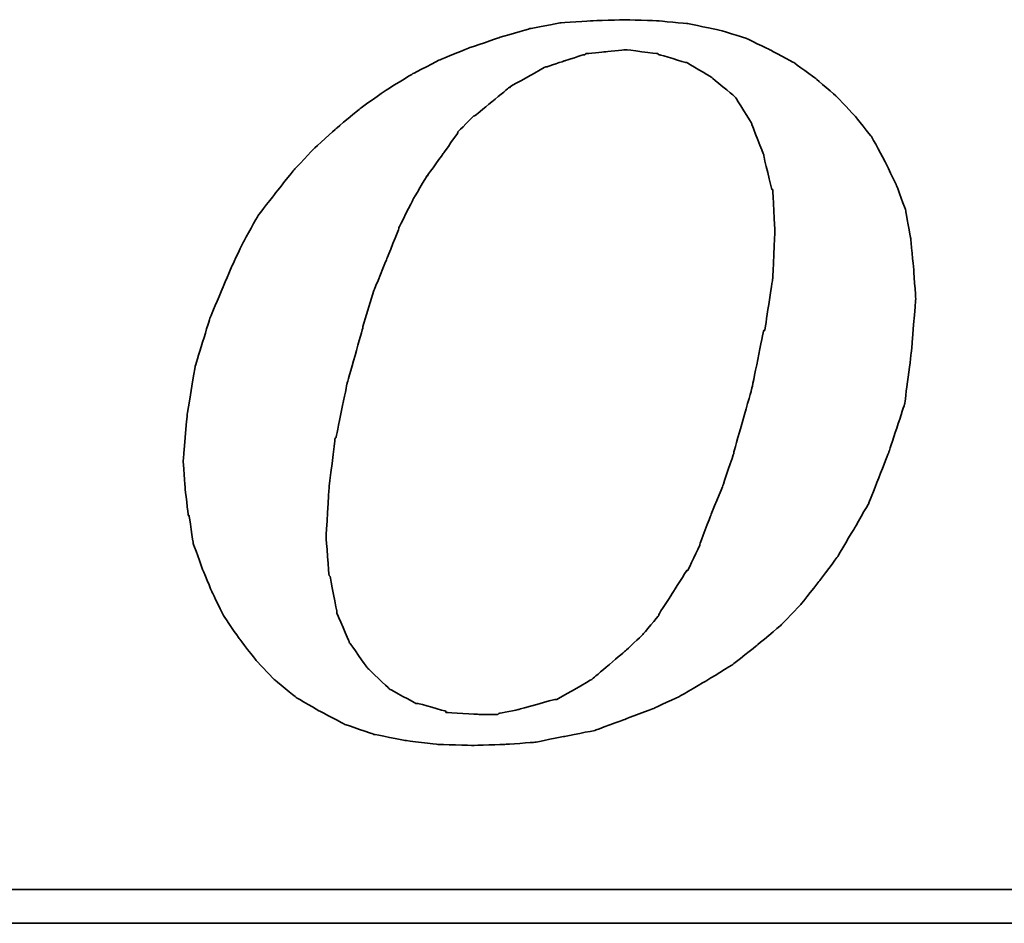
# Model space of a CAD drawing. Header units: millimetres. Extents: x -24 to 264, y 297 to 404.
# Tile 33 of 48: x 205.23 to 207.72, y 330.88 to 333.16. Entities that reach past the tile are written whole.
import ezdxf

# ---------------------------------------------------------------- set-up
doc = ezdxf.new("R2010")
doc.units = ezdxf.units.MM
doc.layers.add('DIM', color=4, linetype='Continuous')
doc.layers.add('layer 1', color=7, linetype='Continuous')

# ---------------------------------------------------------------- blocks, each defined once
blk = doc.blocks.new('TBI MOTION logo(完整正式版)')
at = {"layer": 'layer 1', "color": 22, "lineweight": 35}
for points, knots in [([(-11.34375, -6.98375), (-11.34375, -6.98375), (-10.91375, -7.43875), (-10.91375, -7.43875), (-10.91375, -7.43875), (-10.91375, -7.43875), (-10.38625, -7.87125), (-10.38625, -7.87125), (-10.38625, -7.87125), (-10.38625, -7.87125), (-9.81125, -8.20375), (-9.81125, -8.20375), (-9.81125, -8.20375), (-9.81125, -8.20375), (-9.21125, -8.51875), (-9.21125, -8.51875), (-9.21125, -8.51875), (-9.21125, -8.51875), (-8.51625, -8.75875), (-8.51625, -8.75875), (-8.51625, -8.75875), (-8.51625, -8.75875), (-7.77125, -8.90375), (-7.77125, -8.90375), (-7.77125, -8.90375), (-7.77125, -8.90375), (-6.97875, -8.99875), (-6.97875, -8.99875), (-6.97875, -8.99875), (-6.97875, -8.99875), (-6.14125, -9.02375), (-6.14125, -9.02375), (-6.14125, -9.02375), (-6.14125, -9.02375), (-5.37125, -8.99875), (-5.37125, -8.99875), (-5.37125, -8.99875), (-5.37125, -8.99875), (-4.65375, -8.94875), (-4.65375, -8.94875), (-4.65375, -8.94875), (-4.65375, -8.94875), (-3.93375, -8.80625), (-3.93375, -8.80625), (-3.93375, -8.80625), (-3.93375, -8.80625), (-3.21375, -8.66375), (-3.21375, -8.66375), (-3.21375, -8.66375), (-3.21375, -8.66375), (-2.49375, -8.39875), (-2.49375, -8.39875), (-2.49375, -8.39875), (-2.49375, -8.39875), (-1.79875, -8.13375), (-1.79875, -8.13375), (-1.79875, -8.13375), (-1.79875, -8.13375), (-1.17375, -7.84375), (-1.17375, -7.84375), (-1.17375, -7.84375), (-1.17375, -7.84375), (-0.52375, -7.46375), (-0.52375, -7.46375), (-0.52375, -7.46375), (-0.52375, -7.46375), (0.10124, -7.07875), (0.10124, -7.07875), (0.10124, -7.07875), (0.10124, -7.07875), (0.67625, -6.62375), (0.67625, -6.62375), (0.67625, -6.62375), (0.67625, -6.62375), (1.24874, -6.14375), (1.24874, -6.14375), (1.24874, -6.14375), (1.24874, -6.14375), (1.72874, -5.64125), (1.72874, -5.64125), (1.72874, -5.64125), (1.72874, -5.64125), (2.18624, -5.06375), (2.18624, -5.06375), (2.18624, -5.06375), (2.18624, -5.06375), (2.61625, -4.48874), (2.61625, -4.48874), (2.61625, -4.48874), (2.61625, -4.48874), (3.00125, -3.83874), (3.00125, -3.83874), (3.00125, -3.83874), (3.00125, -3.83874), (3.36124, -3.21374), (3.36124, -3.21374), (3.36124, -3.21374), (3.36124, -3.21374), (3.84374, -1.99125), (3.84374, -1.99125), (3.84374, -1.99125), (3.84374, -1.99125), (4.22625, -0.81875), (4.22625, -0.81875), (4.22625, -0.81875), (4.22625, -0.81875), (4.39125, 0.45624), (4.39125, 0.45624), (4.39125, 0.45624), (4.39125, 0.45624), (4.48874, 1.70124), (4.48874, 1.70124), (4.48874, 1.70124), (4.48874, 1.70124), (4.43874, 2.44625), (4.43874, 2.44625), (4.43874, 2.44625), (4.43874, 2.44625), (4.36874, 3.14125), (4.36874, 3.14125), (4.36874, 3.14125), (4.36874, 3.14125), (4.25125, 3.81125), (4.25125, 3.81125), (4.25125, 3.81125), (4.25125, 3.81125), (4.03124, 4.41125), (4.03124, 4.41125), (4.03124, 4.41125), (4.03124, 4.41125), (3.74374, 5.01125), (3.74374, 5.01125), (3.74374, 5.01125), (3.74374, 5.01125), (3.43124, 5.58875), (3.43124, 5.58875), (3.43124, 5.58875), (3.43124, 5.58875), (3.02625, 6.09125), (3.02625, 6.09125), (3.02625, 6.09125), (3.02625, 6.09125), (2.59374, 6.54875), (2.59374, 6.54875), (2.59374, 6.54875), (2.59374, 6.54875), (2.09124, 6.98125), (2.09124, 6.98125), (2.09124, 6.98125), (2.09124, 6.98125), (1.56124, 7.36625), (1.56124, 7.36625), (1.56124, 7.36625), (1.56124, 7.36625), (0.98624, 7.67625), (0.98624, 7.67625), (0.98624, 7.67625), (0.98624, 7.67625), (0.38624, 7.96375), (0.38624, 7.96375), (0.38624, 7.96375), (0.38624, 7.96375), (-0.25875, 8.15625), (-0.25875, 8.15625), (-0.25875, 8.15625), (-0.25875, 8.15625), (-0.98125, 8.30125), (-0.98125, 8.30125), (-0.98125, 8.30125), (-0.98125, 8.30125), (-1.70124, 8.37125), (-1.70124, 8.37125), (-1.70124, 8.37125), (-1.70124, 8.37125), (-2.49375, 8.39624), (-2.49375, 8.39624), (-2.49375, 8.39624), (-2.49375, 8.39624), (-3.28625, 8.37125), (-3.28625, 8.37125), (-3.28625, 8.37125), (-3.28625, 8.37125), (-4.05125, 8.32125), (-4.05125, 8.32125), (-4.05125, 8.32125), (-4.05125, 8.32125), (-4.77375, 8.18125), (-4.77375, 8.18125), (-4.77375, 8.18125), (-4.77375, 8.18125), (-5.51625, 7.96375), (-5.51625, 7.96375), (-5.51625, 7.96375), (-5.51625, 7.96375), (-6.21125, 7.72625), (-6.21125, 7.72625), (-6.21125, 7.72625), (-6.21125, 7.72625), (-6.92875, 7.43625), (-6.92875, 7.43625), (-6.92875, 7.43625), (-6.92875, 7.43625), (-7.57875, 7.10125), (-7.57875, 7.10125), (-7.57875, 7.10125), (-7.57875, 7.10125), (-8.24875, 6.69125), (-8.24875, 6.69125), (-8.24875, 6.69125), (-8.24875, 6.69125), (-8.84875, 6.26125), (-8.84875, 6.26125), (-8.84875, 6.26125), (-8.84875, 6.26125), (-9.42625, 5.78125), (-9.42625, 5.78125), (-9.42625, 5.78125), (-9.42625, 5.78125), (-9.95375, 5.30125), (-9.95375, 5.30125), (-9.95375, 5.30125), (-9.95375, 5.30125), (-10.43375, 4.79624), (-10.43375, 4.79624), (-10.43375, 4.79624), (-10.43375, 4.79624), (-10.88875, 4.22125), (-10.88875, 4.22125), (-10.88875, 4.22125), (-10.88875, 4.22125), (-11.29875, 3.69375), (-11.29875, 3.69375), (-11.29875, 3.69375), (-11.29875, 3.69375), (-11.63375, 3.09125), (-11.63375, 3.09125), (-11.63375, 3.09125), (-11.63375, 3.09125), (-11.91875, 2.49625), (-11.91875, 2.49625), (-11.91875, 2.49625), (-11.91875, 2.49625), (-12.44875, 1.24625), (-12.44875, 1.24625), (-12.44875, 1.24625), (-12.44875, 1.24625), (-12.80875, 0.06874), (-12.80875, 0.06874), (-12.80875, 0.06874), (-12.80875, 0.06874), (-12.99875, -1.07875), (-12.99875, -1.07875), (-12.99875, -1.07875), (-12.99875, -1.07875), (-13.09375, -2.18375), (-13.09375, -2.18375), (-13.09375, -2.18375), (-13.09375, -2.18375), (-13.04875, -2.85375), (-13.04875, -2.85375), (-13.04875, -2.85375), (-13.04875, -2.85375), (-12.97375, -3.50375), (-12.97375, -3.50375), (-12.97375, -3.50375), (-12.97375, -3.50375), (-12.95375, -3.50375), (-12.95375, -3.50375), (-12.95375, -3.50375), (-12.95375, -3.50375), (-12.85375, -4.17375), (-12.85375, -4.17375), (-12.85375, -4.17375), (-12.85375, -4.17375), (-12.63875, -4.77624), (-12.63875, -4.77624), (-12.63875, -4.77624), (-12.63875, -4.77624), (-12.39875, -5.35125), (-12.39875, -5.35125), (-12.39875, -5.35125), (-12.39875, -5.35125), (-12.11375, -5.92875), (-12.11375, -5.92875), (-12.11375, -5.92875), (-12.11375, -5.92875), (-11.75375, -6.45375), (-11.75375, -6.45375), (-11.75375, -6.45375), (-11.75375, -6.45375), (-11.34375, -6.98375), (-11.34375, -6.98375)], [0, 0, 0, 0, 0.01369863, 0.01369863, 0.01369863, 0.01369864, 0.02739726, 0.02739726, 0.02739726, 0.02739727, 0.04109589, 0.04109589, 0.04109589, 0.0410959, 0.05479452, 0.05479452, 0.05479452, 0.05479453, 0.06849315, 0.06849315, 0.06849315, 0.06849316, 0.08219178, 0.08219178, 0.08219178, 0.08219179, 0.09589041, 0.09589041, 0.09589041, 0.09589042, 0.10958904, 0.10958904, 0.10958904, 0.10958905, 0.12328767, 0.12328767, 0.12328767, 0.12328768, 0.1369863, 0.1369863, 0.1369863, 0.13698631, 0.15068493, 0.15068493, 0.15068493, 0.15068494, 0.16438356, 0.16438356, 0.16438356, 0.16438357, 0.17808219, 0.17808219, 0.17808219, 0.1780822, 0.19178082, 0.19178082, 0.19178082, 0.19178083, 0.20547945, 0.20547945, 0.20547945, 0.20547946, 0.21917808, 0.21917808, 0.21917808, 0.21917809, 0.23287671, 0.23287671, 0.23287671, 0.23287672, 0.24657534, 0.24657534, 0.24657534, 0.24657535, 0.26027397, 0.26027397, 0.26027397, 0.26027398, 0.2739726, 0.2739726, 0.2739726, 0.27397261, 0.28767123, 0.28767123, 0.28767123, 0.28767124, 0.30136986, 0.30136986, 0.30136986, 0.30136987, 0.31506849, 0.31506849, 0.31506849, 0.3150685, 0.32876712, 0.32876712, 0.32876712, 0.32876713, 0.34246575, 0.34246575, 0.34246575, 0.34246576, 0.35616438, 0.35616438, 0.35616438, 0.35616439, 0.36986301, 0.36986301, 0.36986301, 0.36986302, 0.38356164, 0.38356164, 0.38356164, 0.38356165, 0.39726027, 0.39726027, 0.39726027, 0.39726028, 0.4109589, 0.4109589, 0.4109589, 0.41095891, 0.42465753, 0.42465753, 0.42465753, 0.42465754, 0.43835616, 0.43835616, 0.43835616, 0.43835617, 0.45205479, 0.45205479, 0.45205479, 0.4520548, 0.46575342, 0.46575342, 0.46575342, 0.46575343, 0.47945205, 0.47945205, 0.47945205, 0.47945206, 0.49315068, 0.49315068, 0.49315068, 0.49315069, 0.50684932, 0.50684932, 0.50684932, 0.50684933, 0.52054795, 0.52054795, 0.52054795, 0.52054796, 0.53424658, 0.53424658, 0.53424658, 0.53424659, 0.54794521, 0.54794521, 0.54794521, 0.54794522, 0.56164384, 0.56164384, 0.56164384, 0.56164385, 0.57534247, 0.57534247, 0.57534247, 0.57534248, 0.5890411, 0.5890411, 0.5890411, 0.58904111, 0.60273973, 0.60273973, 0.60273973, 0.60273974, 0.61643836, 0.61643836, 0.61643836, 0.61643837, 0.63013699, 0.63013699, 0.63013699, 0.630137, 0.64383562, 0.64383562, 0.64383562, 0.64383563, 0.65753425, 0.65753425, 0.65753425, 0.65753426, 0.67123288, 0.67123288, 0.67123288, 0.67123289, 0.68493151, 0.68493151, 0.68493151, 0.68493152, 0.69863014, 0.69863014, 0.69863014, 0.69863015, 0.71232877, 0.71232877, 0.71232877, 0.71232878, 0.7260274, 0.7260274, 0.7260274, 0.72602741, 0.73972603, 0.73972603, 0.73972603, 0.73972604, 0.75342466, 0.75342466, 0.75342466, 0.75342467, 0.76712329, 0.76712329, 0.76712329, 0.7671233, 0.78082192, 0.78082192, 0.78082192, 0.78082193, 0.79452055, 0.79452055, 0.79452055, 0.79452056, 0.80821918, 0.80821918, 0.80821918, 0.80821919, 0.82191781, 0.82191781, 0.82191781, 0.82191782, 0.83561644, 0.83561644, 0.83561644, 0.83561645, 0.84931507, 0.84931507, 0.84931507, 0.84931508, 0.8630137, 0.8630137, 0.8630137, 0.86301371, 0.87671233, 0.87671233, 0.87671233, 0.87671234, 0.89041096, 0.89041096, 0.89041096, 0.89041097, 0.90410959, 0.90410959, 0.90410959, 0.9041096, 0.91780822, 0.91780822, 0.91780822, 0.91780823, 0.93150685, 0.93150685, 0.93150685, 0.93150686, 0.94520548, 0.94520548, 0.94520548, 0.94520549, 0.95890411, 0.95890411, 0.95890411, 0.95890412, 0.97260274, 0.97260274, 0.97260274, 0.97260275, 0.98630137, 0.98630137, 0.98630137, 0.98630138, 1, 1, 1, 1]), ([(-8.77875, 1.03124), (-8.77875, 1.03124), (-8.51625, 1.89625), (-8.51625, 1.89625), (-8.51625, 1.89625), (-8.51625, 1.89625), (-8.20375, 2.66375), (-8.20375, 2.66375), (-8.20375, 2.66375), (-8.20375, 2.66375), (-7.91625, 3.38125), (-7.91625, 3.38125), (-7.91625, 3.38125), (-7.91625, 3.38125), (-7.91625, 3.40624), (-7.91625, 3.40624), (-7.91625, 3.40624), (-7.91625, 3.40624), (-7.57875, 4.07624), (-7.57875, 4.07624), (-7.57875, 4.07624), (-7.57875, 4.07624), (-7.24375, 4.65125), (-7.24375, 4.65125), (-7.24375, 4.65125), (-7.24375, 4.65125), (-7.21875, 4.65125), (-7.21875, 4.65125), (-7.21875, 4.65125), (-7.21875, 4.65125), (-7.21875, 4.67624), (-7.21875, 4.67624), (-7.21875, 4.67624), (-7.21875, 4.67624), (-6.83625, 5.20375), (-6.83625, 5.20375), (-6.83625, 5.20375), (-6.83625, 5.20375), (-6.49875, 5.68625), (-6.49875, 5.68625), (-6.49875, 5.68625), (-6.49875, 5.68625), (-6.49875, 5.70625), (-6.49875, 5.70625), (-6.49875, 5.70625), (-6.49875, 5.70625), (-6.11625, 6.09125), (-6.11625, 6.09125), (-6.11625, 6.09125), (-6.11625, 6.09125), (-6.09125, 6.09125), (-6.09125, 6.09125), (-6.09125, 6.09125), (-6.09125, 6.09125), (-5.27375, 6.76625), (-5.27375, 6.76625), (-5.27375, 6.76625), (-5.27375, 6.76625), (-5.24875, 6.76625), (-5.24875, 6.76625), (-5.24875, 6.76625), (-5.24875, 6.76625), (-5.24875, 6.78625), (-5.24875, 6.78625), (-5.24875, 6.78625), (-5.24875, 6.78625), (-4.38875, 7.26624), (-4.38875, 7.26624), (-4.38875, 7.26624), (-4.38875, 7.26624), (-4.36125, 7.26624), (-4.36125, 7.26624), (-4.36125, 7.26624), (-4.36125, 7.26624), (-3.93375, 7.41125), (-3.93375, 7.41125), (-3.93375, 7.41125), (-3.93375, 7.41125), (-3.47375, 7.55625), (-3.47375, 7.55625), (-3.47375, 7.55625), (-3.47375, 7.55625), (-3.45375, 7.55625), (-3.45375, 7.55625), (-3.45375, 7.55625), (-3.45375, 7.55625), (-3.42875, 7.58124), (-3.42875, 7.58124), (-3.42875, 7.58124), (-3.42875, 7.58124), (-2.97375, 7.62625), (-2.97375, 7.62625), (-2.97375, 7.62625), (-2.97375, 7.62625), (-2.49375, 7.67625), (-2.49375, 7.67625), (-2.49375, 7.67625), (-2.49375, 7.67625), (-2.46875, 7.67625), (-2.46875, 7.67625), (-2.46875, 7.67625), (-2.46875, 7.67625), (-1.70124, 7.58124), (-1.70124, 7.58124), (-1.70124, 7.58124), (-1.70124, 7.58124), (-1.67875, 7.55625), (-1.67875, 7.55625), (-1.67875, 7.55625), (-1.67875, 7.55625), (-1.65375, 7.55625), (-1.65375, 7.55625), (-1.65375, 7.55625), (-1.65375, 7.55625), (-1.03125, 7.36625), (-1.03125, 7.36625), (-1.03125, 7.36625), (-1.03125, 7.36625), (-1.00625, 7.36625), (-1.00625, 7.36625), (-1.00625, 7.36625), (-1.00625, 7.36625), (-0.43124, 7.02624), (-0.43124, 7.02624), (-0.43124, 7.02624), (-0.43124, 7.02624), (-0.40625, 7.00624), (-0.40625, 7.00624), (-0.40625, 7.00624), (-0.40625, 7.00624), (0.12124, 6.57124), (0.12124, 6.57124), (0.12124, 6.57124), (0.12124, 6.57124), (0.14624, 6.54875), (0.14624, 6.54875), (0.14624, 6.54875), (0.14624, 6.54875), (0.17124, 6.52375), (0.17124, 6.52375), (0.17124, 6.52375), (0.17124, 6.52375), (0.55625, 5.89875), (0.55625, 5.89875), (0.55625, 5.89875), (0.55625, 5.89875), (0.55625, 5.87625), (0.55625, 5.87625), (0.55625, 5.87625), (0.55625, 5.87625), (0.84124, 5.15625), (0.84124, 5.15625), (0.84124, 5.15625), (0.84124, 5.15625), (0.84124, 5.13125), (0.84124, 5.13125), (0.84124, 5.13125), (0.84124, 5.13125), (1.03624, 4.31875), (1.03624, 4.31875), (1.03624, 4.31875), (1.03624, 4.31875), (1.05624, 4.31875), (1.05624, 4.31875), (1.05624, 4.31875), (1.05624, 4.31875), (1.05624, 4.29125), (1.05624, 4.29125), (1.05624, 4.29125), (1.05624, 4.29125), (1.10625, 3.33125), (1.10625, 3.33125), (1.10625, 3.33125), (1.10625, 3.33125), (1.10625, 3.30875), (1.10625, 3.30875), (1.10625, 3.30875), (1.10625, 3.30875), (1.05624, 2.20624), (1.05624, 2.20624), (1.05624, 2.20624), (1.05624, 2.20624), (1.05624, 2.18124), (1.05624, 2.18124), (1.05624, 2.18124), (1.05624, 2.18124), (0.86624, 0.93624), (0.86624, 0.93624), (0.86624, 0.93624), (0.86624, 0.93624), (0.84124, 0.93624), (0.84124, 0.93624), (0.84124, 0.93624), (0.84124, 0.93624), (0.55625, -0.45874), (0.55625, -0.45874), (0.55625, -0.45874), (0.55625, -0.45874), (0.12124, -1.99125), (0.12124, -1.99125), (0.12124, -1.99125), (0.12124, -1.99125), (0.12124, -2.01874), (0.12124, -2.01874), (0.12124, -2.01874), (0.12124, -2.01874), (-0.13874, -2.78375), (-0.13874, -2.78375), (-0.13874, -2.78375), (-0.13874, -2.78375), (-0.43124, -3.50375), (-0.43124, -3.50375), (-0.43124, -3.50375), (-0.43124, -3.50375), (-0.69375, -4.19875), (-0.69375, -4.19875), (-0.69375, -4.19875), (-0.69375, -4.19875), (-0.69375, -4.22375), (-0.69375, -4.22375), (-0.69375, -4.22375), (-0.69375, -4.22375), (-0.98125, -4.82374), (-0.98125, -4.82374), (-0.98125, -4.82374), (-0.98125, -4.82374), (-1.00625, -4.82374), (-1.00625, -4.82374), (-1.00625, -4.82374), (-1.00625, -4.82374), (-1.33875, -5.35125), (-1.33875, -5.35125), (-1.33875, -5.35125), (-1.33875, -5.35125), (-1.67875, -5.87875), (-1.67875, -5.87875), (-1.67875, -5.87875), (-1.67875, -5.87875), (-1.67875, -5.90375), (-1.67875, -5.90375), (-1.67875, -5.90375), (-1.67875, -5.90375), (-2.05875, -6.35875), (-2.05875, -6.35875), (-2.05875, -6.35875), (-2.05875, -6.35875), (-2.08375, -6.38375), (-2.08375, -6.38375), (-2.08375, -6.38375), (-2.08375, -6.38375), (-2.46875, -6.74375), (-2.46875, -6.74375), (-2.46875, -6.74375), (-2.46875, -6.74375), (-3.25875, -7.41625), (-3.25875, -7.41625), (-3.25875, -7.41625), (-3.25875, -7.41625), (-3.28625, -7.43875), (-3.28625, -7.43875), (-3.28625, -7.43875), (-3.28625, -7.43875), (-4.12375, -7.91875), (-4.12375, -7.91875), (-4.12375, -7.91875), (-4.12375, -7.91875), (-4.14875, -7.91875), (-4.14875, -7.91875), (-4.14875, -7.91875), (-4.14875, -7.91875), (-4.17125, -7.91875), (-4.17125, -7.91875), (-4.17125, -7.91875), (-4.17125, -7.91875), (-5.03375, -8.15875), (-5.03375, -8.15875), (-5.03375, -8.15875), (-5.03375, -8.15875), (-5.51625, -8.25625), (-5.51625, -8.25625), (-5.51625, -8.25625), (-5.51625, -8.25625), (-5.54125, -8.27875), (-5.54125, -8.27875), (-5.54125, -8.27875), (-5.54125, -8.27875), (-5.56375, -8.27875), (-5.56375, -8.27875), (-5.56375, -8.27875), (-5.56375, -8.27875), (-5.99625, -8.27875), (-5.99625, -8.27875), (-5.99625, -8.27875), (-5.99625, -8.27875), (-6.76375, -8.23125), (-6.76375, -8.23125), (-6.76375, -8.23125), (-6.76375, -8.23125), (-6.78875, -8.23125), (-6.78875, -8.23125), (-6.78875, -8.23125), (-6.78875, -8.23125), (-6.78875, -8.20375), (-6.78875, -8.20375), (-6.78875, -8.20375), (-6.78875, -8.20375), (-7.45875, -8.01375), (-7.45875, -8.01375), (-7.45875, -8.01375), (-7.45875, -8.01375), (-7.48375, -8.01375), (-7.48375, -8.01375), (-7.48375, -8.01375), (-7.48375, -8.01375), (-7.50875, -8.01375), (-7.50875, -8.01375), (-7.50875, -8.01375), (-7.50875, -8.01375), (-8.13125, -7.67875), (-8.13125, -7.67875), (-8.13125, -7.67875), (-8.13125, -7.67875), (-8.15625, -7.65375), (-8.15625, -7.65375), (-8.15625, -7.65375), (-8.15625, -7.65375), (-8.65875, -7.17375), (-8.65875, -7.17375), (-8.65875, -7.17375), (-8.65875, -7.17375), (-8.68375, -7.14875), (-8.68375, -7.14875), (-8.68375, -7.14875), (-8.68375, -7.14875), (-9.08875, -6.57375), (-9.08875, -6.57375), (-9.08875, -6.57375), (-9.08875, -6.57375), (-9.11375, -6.54875), (-9.11375, -6.54875), (-9.11375, -6.54875), (-9.11375, -6.54875), (-9.11375, -6.52875), (-9.11375, -6.52875), (-9.11375, -6.52875), (-9.11375, -6.52875), (-9.40375, -5.85375), (-9.40375, -5.85375), (-9.40375, -5.85375), (-9.40375, -5.85375), (-9.40375, -5.82875), (-9.40375, -5.82875), (-9.40375, -5.82875), (-9.40375, -5.82875), (-9.56875, -4.96875), (-9.56875, -4.96875), (-9.56875, -4.96875), (-9.56875, -4.96875), (-9.59375, -4.94375), (-9.59375, -4.94375), (-9.59375, -4.94375), (-9.59375, -4.94375), (-9.66375, -4.03375), (-9.66375, -4.03375), (-9.66375, -4.03375), (-9.66375, -4.03375), (-9.66375, -4.00875), (-9.66375, -4.00875), (-9.66375, -4.00875), (-9.66375, -4.00875), (-9.59375, -2.85375), (-9.59375, -2.85375), (-9.59375, -2.85375), (-9.59375, -2.85375), (-9.45125, -1.65875), (-9.45125, -1.65875), (-9.45125, -1.65875), (-9.45125, -1.65875), (-9.42625, -1.63375), (-9.42625, -1.63375), (-9.42625, -1.63375), (-9.42625, -1.63375), (-9.16125, -0.33875), (-9.16125, -0.33875), (-9.16125, -0.33875), (-9.16125, -0.33875), (-8.77875, 1.00624), (-8.77875, 1.00624), (-8.77875, 1.00624), (-8.77875, 1.00624), (-8.77875, 1.03124), (-8.77875, 1.03124)], [0, 0, 0, 0, 0.01020408, 0.01020408, 0.01020408, 0.01020409, 0.02040816, 0.02040816, 0.02040816, 0.02040817, 0.03061224, 0.03061224, 0.03061224, 0.03061225, 0.04081633, 0.04081633, 0.04081633, 0.04081634, 0.05102041, 0.05102041, 0.05102041, 0.05102042, 0.06122449, 0.06122449, 0.06122449, 0.0612245, 0.07142857, 0.07142857, 0.07142857, 0.07142858, 0.08163265, 0.08163265, 0.08163265, 0.08163266, 0.09183673, 0.09183673, 0.09183673, 0.09183674, 0.10204082, 0.10204082, 0.10204082, 0.10204083, 0.1122449, 0.1122449, 0.1122449, 0.11224491, 0.12244898, 0.12244898, 0.12244898, 0.12244899, 0.13265306, 0.13265306, 0.13265306, 0.13265307, 0.14285714, 0.14285714, 0.14285714, 0.14285715, 0.15306122, 0.15306122, 0.15306122, 0.15306123, 0.16326531, 0.16326531, 0.16326531, 0.16326532, 0.17346939, 0.17346939, 0.17346939, 0.1734694, 0.18367347, 0.18367347, 0.18367347, 0.18367348, 0.19387755, 0.19387755, 0.19387755, 0.19387756, 0.20408163, 0.20408163, 0.20408163, 0.20408164, 0.21428571, 0.21428571, 0.21428571, 0.21428572, 0.2244898, 0.2244898, 0.2244898, 0.22448981, 0.23469388, 0.23469388, 0.23469388, 0.23469389, 0.24489796, 0.24489796, 0.24489796, 0.24489797, 0.25510204, 0.25510204, 0.25510204, 0.25510205, 0.26530612, 0.26530612, 0.26530612, 0.26530613, 0.2755102, 0.2755102, 0.2755102, 0.27551021, 0.28571429, 0.28571429, 0.28571429, 0.2857143, 0.29591837, 0.29591837, 0.29591837, 0.29591838, 0.30612245, 0.30612245, 0.30612245, 0.30612246, 0.31632653, 0.31632653, 0.31632653, 0.31632654, 0.32653061, 0.32653061, 0.32653061, 0.32653062, 0.33673469, 0.33673469, 0.33673469, 0.3367347, 0.34693878, 0.34693878, 0.34693878, 0.34693879, 0.35714286, 0.35714286, 0.35714286, 0.35714287, 0.36734694, 0.36734694, 0.36734694, 0.36734695, 0.37755102, 0.37755102, 0.37755102, 0.37755103, 0.3877551, 0.3877551, 0.3877551, 0.38775511, 0.39795918, 0.39795918, 0.39795918, 0.39795919, 0.40816327, 0.40816327, 0.40816327, 0.40816328, 0.41836735, 0.41836735, 0.41836735, 0.41836736, 0.42857143, 0.42857143, 0.42857143, 0.42857144, 0.43877551, 0.43877551, 0.43877551, 0.43877552, 0.44897959, 0.44897959, 0.44897959, 0.4489796, 0.45918367, 0.45918367, 0.45918367, 0.45918368, 0.46938776, 0.46938776, 0.46938776, 0.46938777, 0.47959184, 0.47959184, 0.47959184, 0.47959185, 0.48979592, 0.48979592, 0.48979592, 0.48979593, 0.5, 0.5, 0.5, 0.50000001, 0.51020408, 0.51020408, 0.51020408, 0.51020409, 0.52040816, 0.52040816, 0.52040816, 0.52040817, 0.53061224, 0.53061224, 0.53061224, 0.53061225, 0.54081633, 0.54081633, 0.54081633, 0.54081634, 0.55102041, 0.55102041, 0.55102041, 0.55102042, 0.56122449, 0.56122449, 0.56122449, 0.5612245, 0.57142857, 0.57142857, 0.57142857, 0.57142858, 0.58163265, 0.58163265, 0.58163265, 0.58163266, 0.59183673, 0.59183673, 0.59183673, 0.59183674, 0.60204082, 0.60204082, 0.60204082, 0.60204083, 0.6122449, 0.6122449, 0.6122449, 0.61224491, 0.62244898, 0.62244898, 0.62244898, 0.62244899, 0.63265306, 0.63265306, 0.63265306, 0.63265307, 0.64285714, 0.64285714, 0.64285714, 0.64285715, 0.65306122, 0.65306122, 0.65306122, 0.65306123, 0.66326531, 0.66326531, 0.66326531, 0.66326532, 0.67346939, 0.67346939, 0.67346939, 0.6734694, 0.68367347, 0.68367347, 0.68367347, 0.68367348, 0.69387755, 0.69387755, 0.69387755, 0.69387756, 0.70408163, 0.70408163, 0.70408163, 0.70408164, 0.71428571, 0.71428571, 0.71428571, 0.71428572, 0.7244898, 0.7244898, 0.7244898, 0.72448981, 0.73469388, 0.73469388, 0.73469388, 0.73469389, 0.74489796, 0.74489796, 0.74489796, 0.74489797, 0.75510204, 0.75510204, 0.75510204, 0.75510205, 0.76530612, 0.76530612, 0.76530612, 0.76530613, 0.7755102, 0.7755102, 0.7755102, 0.77551021, 0.78571429, 0.78571429, 0.78571429, 0.7857143, 0.79591837, 0.79591837, 0.79591837, 0.79591838, 0.80612245, 0.80612245, 0.80612245, 0.80612246, 0.81632653, 0.81632653, 0.81632653, 0.81632654, 0.82653061, 0.82653061, 0.82653061, 0.82653062, 0.83673469, 0.83673469, 0.83673469, 0.8367347, 0.84693878, 0.84693878, 0.84693878, 0.84693879, 0.85714286, 0.85714286, 0.85714286, 0.85714287, 0.86734694, 0.86734694, 0.86734694, 0.86734695, 0.87755102, 0.87755102, 0.87755102, 0.87755103, 0.8877551, 0.8877551, 0.8877551, 0.88775511, 0.89795918, 0.89795918, 0.89795918, 0.89795919, 0.90816327, 0.90816327, 0.90816327, 0.90816328, 0.91836735, 0.91836735, 0.91836735, 0.91836736, 0.92857143, 0.92857143, 0.92857143, 0.92857144, 0.93877551, 0.93877551, 0.93877551, 0.93877552, 0.94897959, 0.94897959, 0.94897959, 0.9489796, 0.95918367, 0.95918367, 0.95918367, 0.95918368, 0.96938776, 0.96938776, 0.96938776, 0.96938777, 0.97959184, 0.97959184, 0.97959184, 0.97959185, 0.98979592, 0.98979592, 0.98979592, 0.98979593, 1, 1, 1, 1]), ([(75.90875, -9.47875), (75.90875, -9.47875), (75.90875, -12.28625), (75.90875, -12.28625), (75.90875, -12.28625), (75.90875, -12.28625), (75.90875, -12.47875), (75.90875, -12.47875), (75.90875, -12.47875), (75.90875, -12.47875), (75.71625, -12.47875), (75.71625, -12.47875), (75.71625, -12.47875), (75.71625, -12.47875), (-88.32875, -12.47875), (-88.32875, -12.47875), (-88.32875, -12.47875), (-88.32875, -12.47875), (-88.32875, -13.29375), (-88.32875, -13.29375), (-88.32875, -13.29375), (-88.32875, -13.29375), (82.89125, -13.29375), (82.89125, -13.29375), (82.89125, -13.29375), (82.89125, -13.29375), (75.90875, -9.47875), (75.90875, -9.47875)], [0, 0, 0, 0, 0.14285714, 0.14285714, 0.14285714, 0.14285715, 0.28571429, 0.28571429, 0.28571429, 0.2857143, 0.42857143, 0.42857143, 0.42857143, 0.42857144, 0.57142857, 0.57142857, 0.57142857, 0.57142858, 0.71428571, 0.71428571, 0.71428571, 0.71428572, 0.85714286, 0.85714286, 0.85714286, 0.85714287, 1, 1, 1, 1])]:
    blk.add_open_spline(points, degree=3, knots=knots, dxfattribs=at)

msp = doc.modelspace()

# ---------------------------------------------------------------- block references
at = {"layer": 'DIM', "color": 0, "xscale": 0.1054262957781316, "yscale": 0.1054262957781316, "zscale": 0.1054262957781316}
msp.add_blockref('TBI MOTION logo(完整正式版)', (207.0242, 332.2775), dxfattribs=at)

doc.saveas('drawing.dxf')
